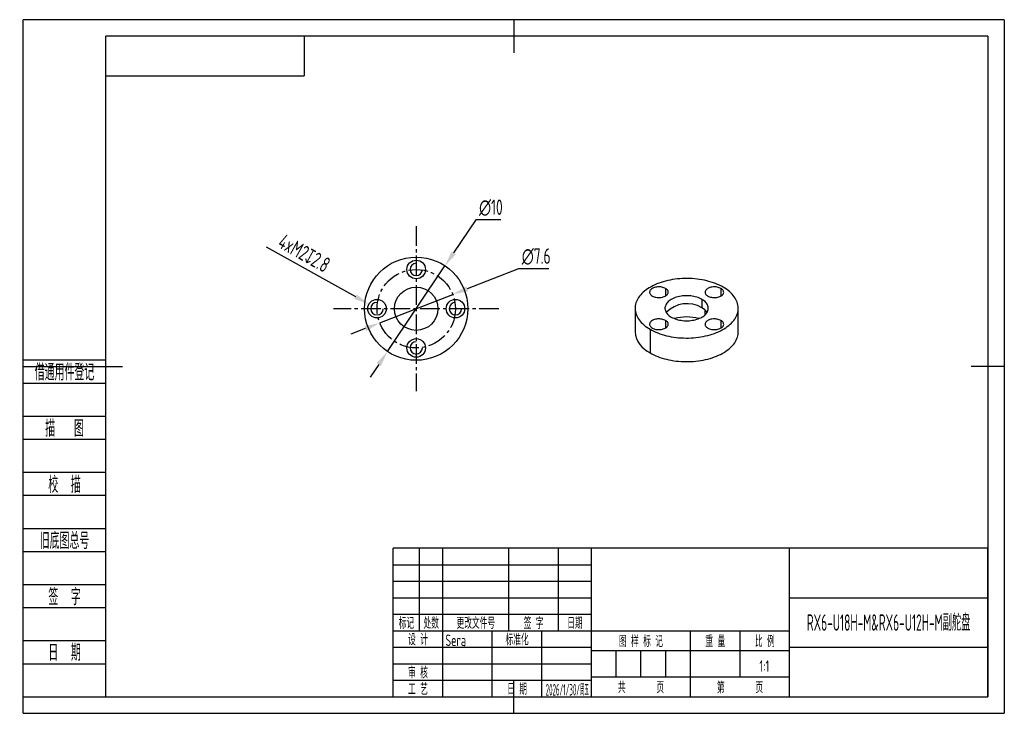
# Model space of a CAD drawing. Header units: millimetres. Extents: x 391.7 to 487.1, y 492.6 to 559.8.
import ezdxf
from ezdxf.enums import TextEntityAlignment as Align

# ---------------------------------------------------------------- set-up
doc = ezdxf.new("R2010")
doc.units = ezdxf.units.MM
doc.header["$LTSCALE"] = 0.1
doc.linetypes.add('CENTER2', pattern=[28.575, 19.05, -3.175, 3.175, -3.175])
for name, color, linetype in [('1轮廓实线层', 7, 'Continuous'), ('2细线层', 4, 'Continuous'), ('3中心线层', 1, 'CENTER2'), ('6文字层', 3, 'Continuous'), ('7标注层', 4, 'Continuous'), ('图框层', 7, 'Continuous')]:
    doc.layers.add(name, color=color, linetype=linetype)
doc.styles.add('PC_TEXTSTYLE', font='ISOCP.SHX', dxfattribs={"width": 0.707, "bigfont": 'GBCBIG.SHX'})
doc.dimstyles.new('GB_ANGULAR', dxfattribs={"dimtxt": 1.5, "dimasz": 1.5, "dimexe": 1, "dimexo": 0, "dimgap": 0.5, "dimtad": 1, "dimtih": 1, "dimtoh": 1, "dimdsep": 46, "dimtxsty": 'PC_TEXTSTYLE', "dimcen": 0, "dimclrd": 256, "dimclrt": 3, "dimadec": 0, "dimazin": 2, "dimtp": 0.1, "dimtm": 0.1, "dimtfac": 0.71, "dimtdec": 3, "dimtmove": 0, "dimatfit": 3, "dimfxl": 1, "dimtfill": 1, "dimarcsym": 0})

# ---------------------------------------------------------------- blocks, each defined once
blk = doc.blocks.new('ZwmFrameMain_A4^_^无分区图框^_^landscape')
at = {"layer": '1轮廓实线层'}
for p, q in [((123.5, 205), (123.5, 195)), ((0, 0), (0, 200)), ((267, 200), (0, 200)), ((267, 200), (267, 0)), ((-25, 100), (5, 100)), ((272, 100), (262, 100)), ((123.5, -5), (123.5, 5)), ((0, 0), (267, 0))]:
    blk.add_line(p, q, dxfattribs=at)
at = {"layer": '2细线层'}
for p, q in [((-25, -5), (-25, 205)), ((272, 205), (-25, 205)), ((272, 205), (272, -5)), ((-25, -5), (272, -5))]:
    blk.add_line(p, q, dxfattribs=at)
blk = doc.blocks.new('ZwmFrameMain_标题栏1')
at = {"layer": '1轮廓实线层'}
for p, q in [((-180, 0), (-180, 45)), ((0, 45), (-180, 45)), ((-172, 20), (-172, 45)), ((-165, 20), (-165, 45)), ((-145, 20), (-145, 45)), ((-130, 20), (-130, 45)), ((-120, 0), (-120, 45)), ((0, 0), (0, 45)), ((-60, 30), (0, 30)), ((-180, 20), (-60, 20)), ((-165, 0), (-165, 20)), ((-150, 0), (-150, 20)), ((-135, 0), (-135, 20)), ((-60, 15), (0, 15)), ((-180, 0), (0, 0))]:
    blk.add_line(p, q, dxfattribs=at)
at = {"layer": '1轮廓实线层', "color": 7}
for p, q in [((-60, 0), (-60, 45)), ((-180, 25), (-120, 25))]:
    blk.add_line(p, q, dxfattribs=at)
at = {"layer": '2细线层'}
for p, q in [((-180, 40), (-120, 40)), ((-180, 35), (-120, 35)), ((-180, 30), (-120, 30)), ((-90, 0), (-90, 20)), ((-75, 6), (-75, 20)), ((-180, 15), (-120, 15)), ((-120, 14), (-60, 14)), ((-112.5, 6), (-112.5, 14)), ((-105, 6), (-105, 14)), ((-97.5, 6), (-97.5, 14)), ((-180, 10), (-120, 10)), ((-120, 6), (-60, 6)), ((-180, 5), (-120, 5))]:
    blk.add_line(p, q, dxfattribs=at)
at = {"layer": '6文字层', "style": 'PC_TEXTSTYLE', "width": 0.667}
for s, p in [('标记', (-176, 22.5)), ('处数', (-168.5, 22.5)), (' 更改文件号 ', (-155, 22.5)), (' 签 字 ', (-137.5, 22.5)), (' 日期 ', (-125, 22.5)), (' 设 计 ', (-172.5, 17.51)), (' 标准化 ', (-142.5, 17.51)), (' 图 样 标 记 ', (-105, 17)), (' 重 量 ', (-82.5, 17)), (' 比 例 ', (-67.5, 17)), (' 审 核 ', (-172.5, 7.5)), (' 工 艺 ', (-172.5, 2.5)), (' 日 期 ', (-142.5, 2.5)), ('共       页', (-105, 3)), ('第       页', (-75, 3))]:
    blk.add_text(s, height=3.5, dxfattribs=at).set_placement(p, align=Align.MIDDLE)
at = {"layer": '6文字层', "style": 'PC_TEXTSTYLE', "flags": 8}
for tag, height, width, p, p2 in [('企业名称', 5, 3.445461, (-54.29, 34.82), (-5.27, 34.82)), ('产品名称或材料标记', 7, 1.034456, (-113.46, 28.64), (-66.42, 28.64)), ('图样名称', 5, 3.480264, (-54.79, 19.98), (-5.27, 19.98)), ('标准化', 3.5, 1.756036, (-133.83, 15.37), (-120.75, 15.37)), ('审核', 3.5, 2.723972, (-163.99, 5.37), (-150.63, 5.37)), ('重量', 3.5, 2.448074, (-88.46, 7.54), (-76.55, 7.54)), ('比例', 3.5, 2.367734, (-73.35, 7.54), (-61.93, 7.54)), ('图样代号', 5, 3.489916, (-54.79, 5.63), (-5.52, 5.63)), ('工艺', 3.5, 2.851598, (-164.21, 0.37), (-150.89, 0.37)), ('日期', 3.5, 2.733185, (-133.83, 0.37), (-120.75, 0.37)), ('共几页', 3.5, 0.953151, (-108.58, 1.48), (-101.56, 1.48))]:
    blk.add_attdef(tag, text='', height=height, dxfattribs=dict(at, width=width)).set_placement(p, p2, align=Align.FIT)
at = {"layer": '6文字层', "style": 'PC_TEXTSTYLE', "width": 9.901758, "flags": 8}
blk.add_attdef('设计', text='', height=3.5, rotation=359.5768, dxfattribs=at).set_placement((-164.23, 15.37), (-150.37, 15.27), align=Align.FIT)
at = {"layer": '6文字层', "color": 3, "style": 'PC_TEXTSTYLE', "width": 0.96618, "flags": 8}
blk.add_attdef('第几页', text='', height=3.5, dxfattribs=at).set_placement((-78.29, 1.5), (-71.16, 1.5), align=Align.FIT)
at = {"layer": '6文字层', "color": 0, "style": 'PC_TEXTSTYLE', "width": 0.715273, "flags": 8}
blk.add_attdef('图纸张数', text='', height=3.5, dxfattribs=at).set_placement((-2.66, -3.87), (4.46, -3.87), align=Align.FIT)
blk = doc.blocks.new('ZwmFrameMain_图样代号')
at = {"layer": '2细线层', "linetype": 'Continuous'}
for p in [(60, 0), (0, -12)]:
    blk.add_line(p, (60, -12), dxfattribs=at)
at = {"layer": '6文字层', "style": 'PC_TEXTSTYLE', "width": 2.827942}
blk.add_attdef('图样代号', text='', height=7, rotation=180, dxfattribs=at).set_placement((58.24, -2.4), (2.35, -2.4), align=Align.FIT)
blk = doc.blocks.new('ZwmFrameMain_附加栏')
at = {"layer": '2细线层'}
for p, q in [((-25, 102), (0, 102)), ((-25, 95), (0, 95)), ((-25, 85), (0, 85)), ((-25, 78), (0, 78)), ((-25, 68), (0, 68)), ((-25, 61), (0, 61)), ((-25, 51), (0, 51)), ((-25, 44), (0, 44)), ((-25, 34), (0, 34)), ((-25, 27), (0, 27)), ((-25, 17), (0, 17)), ((-25, 10), (0, 10)), ((-25, 0), (0, 0))]:
    blk.add_line(p, q, dxfattribs=at)
at = {"layer": '6文字层', "color": 3, "style": 'PC_TEXTSTYLE'}
for s, width, p in [('借通用件登记', 0.667, (-12.5, 98.5)), ('描   图', 0.6667, (-12.5, 81.5)), ('校  描', 0.667, (-12.5, 64.5)), ('旧底图总号', 0.667, (-12.5, 47.5)), ('签  字', 0.667, (-12.5, 30.5)), ('日  期', 0.667, (-12.49, 13.6))]:
    blk.add_text(s, height=5, dxfattribs=dict(at, width=width)).set_placement(p, align=Align.MIDDLE)
at = {"layer": '6文字层', "style": 'PC_TEXTSTYLE'}
for tag, width, p, p2 in [('借通用件登记', 0.671328, (-23.44, 86.36), (-1.25, 86.36)), ('描图', 2.120922, (-23.44, 69.36), (-1.25, 69.36)), ('校图', 2.149976, (-23.75, 52.06), (-1.25, 52.06)), ('旧底图总号', 0.761452, (-22.84, 35.67), (-1.86, 35.67)), ('签字', 2.026939, (-23.14, 18.37), (-1.56, 18.37)), ('日期', 1.89999, (-22.84, 1.37), (-2.17, 1.37))]:
    blk.add_attdef(tag, text='', height=5, dxfattribs=dict(at, width=width)).set_placement(p, p2, align=Align.FIT)
blk = doc.blocks.new('*D28')
at = {"layer": '7标注层', "lineweight": -2}
for p, q in [((435.921, 540.384), (433.765, 537.172)), ((438.331, 540.384), (435.921, 540.384)), ((427.355, 527.624), (432.929, 535.927)), ((426.519, 526.379), (425.683, 525.133))]:
    blk.add_line(p, q, dxfattribs=at)
at = {"layer": '7标注层'}
for points in [[(433.557, 537.312), (433.972, 537.033), (432.929, 535.927)], [(426.727, 526.239), (426.312, 526.518), (427.355, 527.624)]]:
    blk.add_solid(points, dxfattribs=at)
at = {"layer": 'Defpoints', "color": 0}
for p in [(432.929, 535.927), (427.355, 527.624)]:
    blk.add_point(p, dxfattribs=at)
at = {"layer": '7标注层', "color": 3, "insert": (437.376, 541.56), "char_height": 1.5, "attachment_point": 5, "style": 'PC_TEXTSTYLE', "bg_fill": 3, "box_fill_scale": 1.1, "bg_fill_color": 257, "bg_fill_transparency": 0}
blk.add_mtext('∅10', dxfattribs=at)
blk = doc.blocks.new('*D29')
at = {"layer": '7标注层', "lineweight": -2}
blk.add_line((415.61, 537.773), (424.247, 532.946), dxfattribs=at)
at = {"layer": '7标注层'}
blk.add_solid([(424.125, 532.728), (424.369, 533.165), (425.556, 532.215)], dxfattribs=at)
at = {"layer": 'Defpoints', "color": 0}
for p in [(425.556, 532.215), (427.128, 531.336)]:
    blk.add_point(p, dxfattribs=at)
at = {"layer": '7标注层', "color": 3, "insert": (419.302, 537.16), "char_height": 1.5, "attachment_point": 5, "rotation": 330.80059, "style": 'PC_TEXTSTYLE', "bg_fill": 3, "box_fill_scale": 1.1, "bg_fill_color": 257, "bg_fill_transparency": 0}
blk.add_mtext('4xM2{\\famgdt|b0|i0|c0|p0;x}{2.8}', dxfattribs=at)
blk = doc.blocks.new('*D30')
at = {"layer": '7标注层', "lineweight": -2}
for p, q in [((440.048, 535.651), (435.078, 533.706)), ((442.988, 535.651), (440.048, 535.651)), ((426.603, 530.391), (433.681, 533.16)), ((425.206, 529.845), (423.809, 529.298))]:
    blk.add_line(p, q, dxfattribs=at)
at = {"layer": '7标注层'}
for points in [[(434.987, 533.939), (435.169, 533.473), (433.681, 533.16)], [(425.297, 529.612), (425.115, 530.078), (426.603, 530.391)]]:
    blk.add_solid(points, dxfattribs=at)
at = {"layer": 'Defpoints', "color": 0}
for p in [(433.681, 533.16), (426.603, 530.391)]:
    blk.add_point(p, dxfattribs=at)
at = {"layer": '7标注层', "color": 3, "insert": (441.768, 536.826), "char_height": 1.5, "attachment_point": 5, "style": 'PC_TEXTSTYLE', "bg_fill": 3, "box_fill_scale": 1.1, "bg_fill_color": 257, "bg_fill_transparency": 0}
blk.add_mtext('∅7.6', dxfattribs=at)

msp = doc.modelspace()

# ---------------------------------------------------------------- linework, layer by layer
at = {"color": 8, "linetype": 'Continuous', "lineweight": 25}
for p, q in [((454.289, 533.738), (454.289, 533.003)), ((459.663, 533.738), (459.663, 533.003)), ((458.107, 531.657), (458.107, 531.165)), ((454.289, 530.636), (454.289, 529.901)), ((459.663, 530.636), (459.663, 529.901))]:
    msp.add_line(p, q, dxfattribs=at)
at = {"color": 7, "linetype": 'Continuous', "lineweight": 25}
for p, q in [((457.825, 532.677), (457.825, 531.86)), ((451.34, 531.82), (451.34, 529.533)), ((461.34, 529.533), (461.34, 531.82)), ((452.804, 529.779), (452.804, 527.492))]:
    msp.add_line(p, q, dxfattribs=at)
at = {"color": 7, "linetype": 'Continuous', "lineweight": 25, "flags": 128}
for points in [[(459.875, 533.861), (459.7, 533.957), (459.517, 534.048), (459.327, 534.134), (459.13, 534.215), (458.926, 534.29), (458.717, 534.359), (458.501, 534.422), (458.281, 534.48), (458.056, 534.531), (457.827, 534.575), (457.595, 534.614), (457.359, 534.645), (457.122, 534.671), (456.882, 534.689), (456.642, 534.701), (456.4, 534.706), (456.158, 534.704), (455.917, 534.696), (455.677, 534.681), (455.438, 534.659), (455.202, 534.63), (454.968, 534.595), (454.737, 534.554), (454.51, 534.506), (454.288, 534.452), (454.07, 534.391), (453.857, 534.325), (453.65, 534.253), (453.45, 534.175), (453.256, 534.092), (453.069, 534.003), (452.891, 533.909), (452.72, 533.811), (452.557, 533.707), (452.404, 533.6), (452.259, 533.488), (452.124, 533.372), (451.999, 533.253), (451.885, 533.13), (451.78, 533.004), (451.686, 532.876), (451.603, 532.745), (451.531, 532.612), (451.471, 532.476), (451.422, 532.34), (451.384, 532.202), (451.358, 532.063), (451.343, 531.924), (451.34, 531.785), (451.349, 531.645), (451.369, 531.506), (451.401, 531.368), (451.445, 531.231), (451.5, 531.095), (451.566, 530.961), (451.643, 530.829), (451.732, 530.699), (451.831, 530.572), (451.941, 530.447), (452.061, 530.326), (452.191, 530.209), (452.33, 530.095), (452.479, 529.985), (452.637, 529.88), (452.804, 529.779)], [(454.289, 533.738), (454.211, 533.778), (454.125, 533.813), (454.033, 533.842), (453.936, 533.864), (453.835, 533.88), (453.731, 533.888), (453.626, 533.89), (453.522, 533.885), (453.42, 533.873), (453.32, 533.854), (453.225, 533.828), (453.136, 533.796), (453.054, 533.759), (452.98, 533.716), (452.915, 533.669), (452.86, 533.617), (452.816, 533.563), (452.783, 533.505), (452.762, 533.446), (452.753, 533.386), (452.756, 533.326), (452.771, 533.266), (452.798, 533.207), (452.837, 533.151), (452.887, 533.098), (452.947, 533.049), (453.016, 533.003)], [(452.804, 529.779), (452.979, 529.682), (453.162, 529.591), (453.352, 529.505), (453.549, 529.424), (453.753, 529.349), (453.963, 529.28), (454.178, 529.217), (454.398, 529.16), (454.623, 529.109), (454.852, 529.064), (455.084, 529.026), (455.32, 528.994), (455.557, 528.969), (455.797, 528.95), (456.038, 528.938), (456.279, 528.933), (456.521, 528.935), (456.762, 528.944), (457.002, 528.959), (457.241, 528.98), (457.477, 529.009), (457.711, 529.044), (457.942, 529.085), (458.169, 529.133), (458.392, 529.187), (458.61, 529.248), (458.822, 529.314), (459.029, 529.386), (459.229, 529.464), (459.423, 529.547), (459.61, 529.636), (459.789, 529.73), (459.96, 529.829), (460.122, 529.932), (460.276, 530.04), (460.42, 530.151), (460.555, 530.267), (460.68, 530.386), (460.795, 530.509), (460.899, 530.635), (460.993, 530.764), (461.076, 530.895), (461.148, 531.028), (461.208, 531.163), (461.258, 531.299), (461.296, 531.437), (461.322, 531.576), (461.336, 531.715), (461.339, 531.855), (461.331, 531.994), (461.31, 532.133), (461.278, 532.271), (461.235, 532.408), (461.18, 532.544), (461.113, 532.678), (461.036, 532.81), (460.947, 532.94), (460.848, 533.068), (460.739, 533.192), (460.619, 533.313), (460.489, 533.43), (460.349, 533.544), (460.2, 533.654), (460.042, 533.76), (459.875, 533.861)], [(453.016, 533.003), (453.094, 532.963), (453.18, 532.929), (453.272, 532.9), (453.37, 532.878), (453.471, 532.862), (453.574, 532.853), (453.679, 532.851), (453.783, 532.857), (453.886, 532.869), (453.985, 532.888), (454.08, 532.913), (454.169, 532.945), (454.251, 532.983), (454.325, 533.025), (454.39, 533.073), (454.445, 533.124), (454.489, 533.179), (454.522, 533.236), (454.543, 533.296), (454.552, 533.356), (454.549, 533.416), (454.534, 533.476), (454.507, 533.534), (454.468, 533.59), (454.419, 533.644), (454.359, 533.693), (454.289, 533.738)], [(459.663, 533.738), (459.585, 533.778), (459.499, 533.813), (459.407, 533.842), (459.31, 533.864), (459.209, 533.88), (459.105, 533.888), (459, 533.89), (458.896, 533.885), (458.794, 533.873), (458.694, 533.854), (458.599, 533.828), (458.51, 533.796), (458.428, 533.759), (458.354, 533.716), (458.289, 533.669), (458.234, 533.617), (458.19, 533.563), (458.157, 533.505), (458.136, 533.446), (458.127, 533.386), (458.13, 533.326), (458.145, 533.266), (458.172, 533.207), (458.211, 533.151), (458.261, 533.098), (458.321, 533.049), (458.39, 533.003)], [(458.39, 533.003), (458.468, 532.963), (458.554, 532.929), (458.646, 532.9), (458.744, 532.878), (458.845, 532.862), (458.948, 532.853), (459.053, 532.851), (459.157, 532.857), (459.26, 532.869), (459.359, 532.888), (459.454, 532.913), (459.543, 532.945), (459.625, 532.983), (459.699, 533.025), (459.764, 533.073), (459.819, 533.124), (459.863, 533.179), (459.896, 533.236), (459.917, 533.296), (459.926, 533.356), (459.923, 533.416), (459.908, 533.476), (459.881, 533.534), (459.842, 533.59), (459.793, 533.644), (459.733, 533.693), (459.663, 533.738)], [(457.825, 532.677), (457.709, 532.739), (457.587, 532.795), (457.457, 532.846), (457.321, 532.891), (457.179, 532.931), (457.033, 532.964), (456.883, 532.991), (456.73, 533.011), (456.575, 533.024), (456.418, 533.031), (456.261, 533.031), (456.105, 533.024), (455.949, 533.011), (455.796, 532.991), (455.646, 532.964), (455.5, 532.931), (455.358, 532.891), (455.222, 532.846), (455.093, 532.795), (454.97, 532.739), (454.855, 532.677), (454.748, 532.61), (454.65, 532.54), (454.562, 532.465), (454.483, 532.386), (454.415, 532.304), (454.357, 532.22), (454.311, 532.133), (454.276, 532.045), (454.253, 531.955), (454.241, 531.865), (454.241, 531.774), (454.253, 531.684), (454.276, 531.594), (454.311, 531.506), (454.357, 531.419), (454.415, 531.335), (454.483, 531.253), (454.562, 531.175), (454.65, 531.1), (454.748, 531.029), (454.855, 530.962)], [(454.855, 530.962), (454.97, 530.901), (455.093, 530.844), (455.222, 530.793), (455.358, 530.748), (455.5, 530.708), (455.646, 530.675), (455.796, 530.649), (455.949, 530.628), (456.105, 530.615), (456.261, 530.608), (456.418, 530.608), (456.575, 530.615), (456.73, 530.628), (456.883, 530.649), (457.033, 530.675), (457.179, 530.708), (457.321, 530.748), (457.457, 530.793), (457.587, 530.844), (457.709, 530.901), (457.825, 530.962), (457.931, 531.029), (458.029, 531.1), (458.118, 531.175), (458.196, 531.253), (458.264, 531.335), (458.322, 531.419), (458.368, 531.506), (458.403, 531.594), (458.426, 531.684), (458.438, 531.774), (458.438, 531.865), (458.426, 531.955), (458.403, 532.045), (458.368, 532.133), (458.322, 532.22), (458.264, 532.304), (458.196, 532.386), (458.118, 532.465), (458.029, 532.54), (457.931, 532.61), (457.825, 532.677)], [(454.289, 530.636), (454.211, 530.676), (454.125, 530.711), (454.033, 530.739), (453.936, 530.762), (453.835, 530.777), (453.731, 530.786), (453.626, 530.788), (453.522, 530.783), (453.42, 530.77), (453.32, 530.751), (453.225, 530.726), (453.136, 530.694), (453.054, 530.657), (452.98, 530.614), (452.915, 530.566), (452.86, 530.515), (452.816, 530.46), (452.783, 530.403), (452.762, 530.344), (452.753, 530.284), (452.756, 530.223), (452.771, 530.163), (452.798, 530.105), (452.837, 530.049), (452.887, 529.996), (452.947, 529.946), (453.016, 529.901)], [(453.016, 529.901), (453.094, 529.861), (453.18, 529.826), (453.272, 529.798), (453.37, 529.775), (453.471, 529.76), (453.574, 529.751), (453.679, 529.749), (453.783, 529.754), (453.886, 529.767), (453.985, 529.786), (454.08, 529.811), (454.169, 529.843), (454.251, 529.88), (454.325, 529.923), (454.39, 529.97), (454.445, 530.022), (454.489, 530.077), (454.522, 530.134), (454.543, 530.193), (454.552, 530.253), (454.549, 530.314), (454.534, 530.374), (454.507, 530.432), (454.468, 530.488), (454.419, 530.541), (454.359, 530.591), (454.289, 530.636)], [(459.663, 530.636), (459.585, 530.676), (459.499, 530.711), (459.407, 530.739), (459.31, 530.762), (459.209, 530.777), (459.105, 530.786), (459, 530.788), (458.896, 530.783), (458.794, 530.77), (458.694, 530.751), (458.599, 530.726), (458.51, 530.694), (458.428, 530.657), (458.354, 530.614), (458.289, 530.566), (458.234, 530.515), (458.19, 530.46), (458.157, 530.403), (458.136, 530.344), (458.127, 530.284), (458.13, 530.223), (458.145, 530.163), (458.172, 530.105), (458.211, 530.049), (458.261, 529.996), (458.321, 529.946), (458.39, 529.901)], [(458.39, 529.901), (458.468, 529.861), (458.554, 529.826), (458.646, 529.798), (458.744, 529.775), (458.845, 529.76), (458.948, 529.751), (459.053, 529.749), (459.157, 529.754), (459.26, 529.767), (459.359, 529.786), (459.454, 529.811), (459.543, 529.843), (459.625, 529.88), (459.699, 529.923), (459.764, 529.97), (459.819, 530.022), (459.863, 530.077), (459.896, 530.134), (459.917, 530.193), (459.926, 530.253), (459.923, 530.314), (459.908, 530.374), (459.881, 530.432), (459.842, 530.488), (459.793, 530.541), (459.733, 530.591), (459.663, 530.636)], [(452.804, 527.492), (452.979, 527.396), (453.162, 527.305), (453.352, 527.219), (453.549, 527.138), (453.753, 527.063), (453.963, 526.994), (454.178, 526.931), (454.398, 526.873), (454.623, 526.822), (454.852, 526.778), (455.084, 526.739), (455.32, 526.708), (455.557, 526.682), (455.797, 526.664), (456.038, 526.652), (456.279, 526.647), (456.521, 526.649), (456.762, 526.657), (457.002, 526.672), (457.241, 526.694), (457.477, 526.723), (457.711, 526.758), (457.942, 526.799), (458.169, 526.847), (458.392, 526.901), (458.61, 526.961), (458.822, 527.028), (459.029, 527.1), (459.229, 527.178), (459.423, 527.261), (459.61, 527.35), (459.789, 527.444), (459.96, 527.542), (460.122, 527.645), (460.276, 527.753), (460.42, 527.865), (460.555, 527.981), (460.68, 528.1), (460.795, 528.223), (460.899, 528.349), (460.993, 528.477), (461.076, 528.608), (461.148, 528.741), (461.208, 528.876), (461.258, 529.013), (461.296, 529.151), (461.322, 529.289), (461.336, 529.429), (461.34, 529.533)]]:
    msp.add_lwpolyline(points, dxfattribs=at)
at = {"color": 7, "linetype": 'Continuous', "lineweight": 25}
msp.add_circle((430.142, 531.776), 5, dxfattribs=at)
for centre, radius in [((430.142, 535.576), 0.9), ((430.142, 531.776), 2.1), ((426.342, 531.776), 0.9), ((433.942, 531.776), 0.9), ((430.142, 527.976), 0.9)]:
    msp.add_circle(centre, radius)
for centre, radius, start, end in [((456.381, 529.416), 2.839, 59.44302, 135.33386), ((457.17, 530.648), 1.378, 33.65431, 61.63089), ((456.34, 526.851), 4.127, 73.61831, 106.38169), ((453.835, 529.778), 2.507, 185.59115, 245.729)]:
    msp.add_arc(centre, radius, start, end, dxfattribs=at)
at = {"layer": '3中心线层'}
for p, q in [((430.142, 539.776), (430.142, 523.776)), ((438.142, 531.776), (422.142, 531.776))]:
    msp.add_line(p, q, dxfattribs=at)
at = {"layer": '7标注层'}
for centre in [(430.142, 535.576), (426.342, 531.776), (433.942, 531.776), (430.142, 527.976)]:
    msp.add_arc(centre, 0.6, 90, 0, dxfattribs=at)

# ---------------------------------------------------------------- block references
at = {"layer": '图框层', "xscale": 0.3200000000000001, "yscale": 0.3200000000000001, "zscale": 0.3200000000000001}
for name, p in [('ZwmFrameMain_A4^_^无分区图框^_^landscape', (400.072, 494.176)), ('ZwmFrameMain_图样代号', (400.072, 558.176)), ('ZwmFrameMain_附加栏', (400.072, 494.176))]:
    msp.add_blockref(name, p, dxfattribs=at)
at = {"layer": '图框层'}
ref = msp.add_blockref('ZwmFrameMain_标题栏1', (485.512, 494.176), dxfattribs=dict(at, xscale=0.3200000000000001, yscale=0.3200000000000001, zscale=0.3200000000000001))
ref.add_attrib('设计', 'Sera', (432.959, 499.094), dxfattribs={"layer": '6文字层', "height": 1.12, "rotation": 359.57685, "style": 'PC_TEXTSTYLE', "width": 0.707})
ref.add_attrib('日期', '2026/1/30/周五', dxfattribs={"layer": '6文字层', "height": 1.12, "style": 'PC_TEXTSTYLE', "width": 0.455817}).set_placement((442.685, 494.294), (446.872, 494.294), align=Align.FIT)
ref.add_attrib('图样名称', 'RX6-U18H-M&RX6-U12H-M副舵盘', dxfattribs={"layer": '6文字层', "height": 1.6, "style": 'PC_TEXTSTYLE', "width": 0.54929}).set_placement((467.981, 500.568), (483.826, 500.568), align=Align.FIT)
ref.add_attrib('比例', '1:1', dxfattribs={"layer": '6文字层', "height": 1.12, "style": 'PC_TEXTSTYLE', "width": 0.707}).set_placement((463.867, 496.589), align=Align.CENTER)

# ---------------------------------------------------------------- next in the draw order: dimensions: what is measured, and where the dimension line sits
at = {"layer": '7标注层'}
dim = msp.add_diameter_dim_2p(p1=(427.355, 527.624), p2=(432.929, 535.927), dimstyle='GB_ANGULAR', dxfattribs=at)
dim.commit()
dim.dimension.update_dxf_attribs({"geometry": '*D28', "text_midpoint": (435.921, 540.384), "dimtype": 163})

# ---------------------------------------------------------------- next in the draw order: dimensions: what is measured, and where the dimension line sits
dim = msp.add_diameter_dim_2p(p1=(427.128, 531.336), p2=(425.556, 532.215), text='4xM2{\\famgdt|b0|i0|c0|p0;x}{2.8}', dimstyle='GB_ANGULAR', override={"dimgap": 0.5, "dimtad": 1, "dimtih": 0, "dimtoh": 0, "dimdec": 2, "dimlfac": 1, "dimpost": '<>', "dimcen": 0, "dimse1": 0, "dimse2": 0, "dimsd1": 0, "dimsd2": 0, "dimtix": 0, "dimtofl": 0, "dimatfit": 3, "dimtvp": 0.1}, dxfattribs=at)
dim.commit()
dim.dimension.update_dxf_attribs({"geometry": '*D29', "text_midpoint": (418.684, 536.055), "dimtype": 163})

# ---------------------------------------------------------------- next in the draw order: linework, layer by layer
at = {"layer": '3中心线层'}
msp.add_circle((430.142, 531.776), 3.8, dxfattribs=at)

# ---------------------------------------------------------------- next in the draw order: dimensions: what is measured, and where the dimension line sits
at = {"layer": '7标注层'}
dim = msp.add_diameter_dim_2p(p1=(426.603, 530.391), p2=(433.681, 533.16), dimstyle='GB_ANGULAR', dxfattribs=at)
dim.commit()
dim.dimension.update_dxf_attribs({"geometry": '*D30', "text_midpoint": (440.048, 535.651), "dimtype": 163})

doc.saveas('drawing.dxf')
